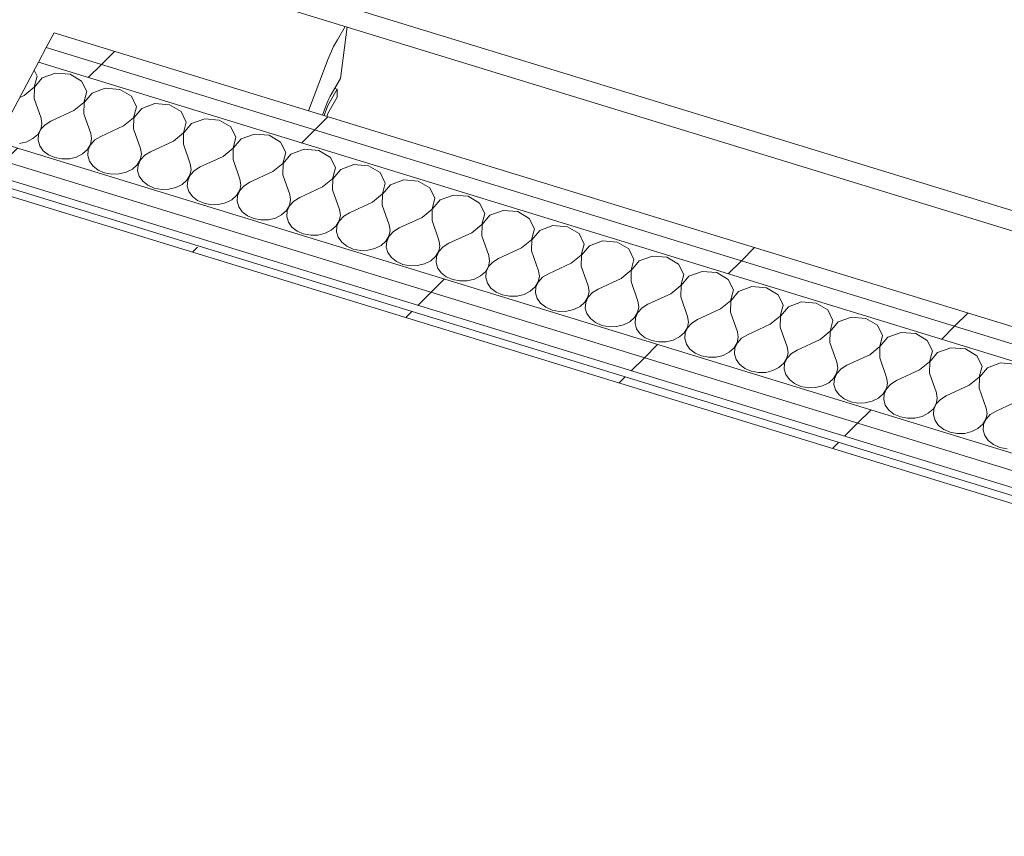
# Model space of a CAD drawing. Header units: millimetres. Extents: x -2220 to 52371, y -4077 to 6953.
# Tile 48 of 256: x 3514 to 4163, y -251 to 288. Entities that reach past the tile are written whole.
import ezdxf

# ---------------------------------------------------------------- set-up
doc = ezdxf.new("R2010")
doc.units = ezdxf.units.MM
doc.header["$MEASUREMENT"] = 0
doc.linetypes.add('Wipeout_Contour', pattern=[1000, 0, -1000])
doc.layers.add('Nuevo_08_E_Envans secs', color=7, linetype='Continuous')
doc.layers.add('Nuevo_09_EI_Mobiliari general', color=7, linetype='Continuous')
doc.layers.add('Nuevo_08_E_Envans secs_Pluma_Nº__1', color=7, linetype='Continuous', lineweight=5)
doc.layers.add('Nuevo_09_EI_Mobiliari general_Pluma_Nº__1', color=7, linetype='Continuous', lineweight=5)
for name, color, linetype, lineweight, true_color in [('Nuevo_08_E_Envans secs_Pluma_Nº__102', 7, 'Continuous', 5, 0xcccccc), ('Nuevo_08_E_Envans secs_Pluma_Nº__171', 171, 'Continuous', 13, 0xaaaaff), ('Nuevo_08_E_Envans secs_Pluma_Nº__177', 7, 'Continuous', 15, 0xf7e046)]:
    doc.layers.add(name, color=color, linetype=linetype, lineweight=lineweight, true_color=true_color)
pattern_1 = [(45, (0, 0), (-183.848, 183.848), [195, -65]), (45, (7e-14, 183.85), (-183.848, 183.848), [195, -65])]

# ---------------------------------------------------------------- blocks, each defined once
blk = doc.blocks.new('*X76')
at = {"layer": 'Nuevo_08_E_Envans secs_Pluma_Nº__102', "color": 254, "linetype": 'Continuous', "lineweight": 5, "true_color": 0xcccccc}
for p, q in [((3525.41, 250.86), (3523.48, 254.79)), ((3523.52, 243.64), (3525.41, 250.86)), ((3528.87, 249.79), (3523.65, 243.6)), ((3537.59, 252.97), (3528.87, 249.79)), ((3547.2, 252.19), (3537.59, 252.97)), ((3554.83, 247.68), (3547.2, 252.19)), ((3558.21, 240.79), (3554.83, 247.68)), ((3516.93, 238.26), (3523.52, 243.64)), ((3523.65, 243.6), (3523.49, 236.24)), ((3556.32, 233.57), (3558.21, 240.79)), ((3570.39, 242.91), (3561.67, 239.73)), ((3580, 242.13), (3570.39, 242.91)), ((3587.64, 237.61), (3580, 242.13)), ((3516.93, 238.26), (3514.01, 236.91)), ((3523.49, 236.24), (3528.04, 223.23)), ((3561.67, 239.73), (3556.46, 233.53)), ((3591.02, 230.72), (3587.64, 237.61)), ((3549.73, 228.19), (3534.6, 221.22)), ((3549.73, 228.19), (3556.32, 233.57)), ((3556.46, 233.53), (3556.29, 226.17)), ((3589.13, 223.5), (3591.02, 230.72)), ((3594.48, 229.66), (3589.26, 223.46)), ((3603.2, 232.84), (3594.48, 229.66)), ((3612.81, 232.06), (3603.2, 232.84)), ((3620.44, 227.55), (3612.81, 232.06)), ((3623.82, 220.65), (3620.44, 227.55)), ((3528.63, 219.55), (3528.04, 223.23)), ((3534.6, 221.22), (3530.81, 218.88)), ((3556.29, 226.17), (3560.84, 213.17)), ((3582.54, 218.12), (3589.13, 223.5)), ((3589.26, 223.46), (3589.1, 216.11)), ((3636, 222.77), (3627.28, 219.59)), ((3645.61, 221.99), (3636, 222.77)), ((3653.25, 217.48), (3645.61, 221.99)), ((3525.83, 212.5), (3527.87, 215.88)), ((3528.01, 215.84), (3526.4, 212.33)), ((3527.87, 215.88), (3528.63, 219.55)), ((3530.81, 218.88), (3528.01, 215.84)), ((3582.54, 218.12), (3567.4, 211.15)), ((3589.1, 216.11), (3593.65, 203.1)), ((3621.93, 213.44), (3623.82, 220.65)), ((3627.28, 219.59), (3622.06, 213.4)), ((3656.62, 210.59), (3653.25, 217.48)), ((3518.59, 207.63), (3522.66, 209.68)), ((3522.66, 209.68), (3525.83, 212.5)), ((3526.4, 212.33), (3526.12, 208.62)), ((3526.12, 208.62), (3527.18, 204.99)), ((3560.68, 205.81), (3561.43, 209.48)), ((3563.61, 208.81), (3560.81, 205.77)), ((3561.43, 209.48), (3560.84, 213.17)), ((3567.4, 211.15), (3563.61, 208.81)), ((3615.34, 208.05), (3600.21, 201.09)), ((3615.34, 208.05), (3621.93, 213.44)), ((3622.06, 213.4), (3621.9, 206.04)), ((3654.74, 203.37), (3656.62, 210.59)), ((3660.09, 209.52), (3654.87, 203.33)), ((3668.81, 212.7), (3660.09, 209.52)), ((3678.42, 211.92), (3668.81, 212.7)), ((3686.05, 207.41), (3678.42, 211.92)), ((3513.94, 206.5), (3518.59, 207.63)), ((3527.18, 204.99), (3529.5, 201.73)), ((3529.5, 201.73), (3532.9, 199.07)), ((3555.46, 199.62), (3558.64, 202.44)), ((3558.64, 202.44), (3560.68, 205.81)), ((3559.21, 202.26), (3558.92, 198.55)), ((3560.81, 205.77), (3559.21, 202.26)), ((3594.24, 199.41), (3593.65, 203.1)), ((3621.9, 206.04), (3626.45, 193.03)), ((3648.15, 197.99), (3654.74, 203.37)), ((3654.87, 203.33), (3654.71, 195.97)), ((3689.43, 200.52), (3686.05, 207.41)), ((3701.61, 202.64), (3692.89, 199.46)), ((3711.22, 201.86), (3701.61, 202.64)), ((3718.86, 197.34), (3711.22, 201.86)), ((3532.9, 199.07), (3537.13, 197.22)), ((3537.13, 197.22), (3541.87, 196.32)), ((3541.87, 196.32), (3546.74, 196.43)), ((3546.74, 196.43), (3551.39, 197.56)), ((3551.39, 197.56), (3555.46, 199.62)), ((3558.92, 198.55), (3559.98, 194.93)), ((3559.98, 194.93), (3562.3, 191.66)), ((3591.44, 192.37), (3593.48, 195.74)), ((3593.62, 195.7), (3592.01, 192.19)), ((3593.48, 195.74), (3594.24, 199.41)), ((3596.42, 198.74), (3593.62, 195.7)), ((3600.21, 201.09), (3596.42, 198.74)), ((3648.15, 197.99), (3633.01, 191.02)), ((3654.71, 195.97), (3659.26, 182.96)), ((3687.54, 193.3), (3689.43, 200.52)), ((3692.89, 199.46), (3687.67, 193.26)), ((3722.23, 190.45), (3718.86, 197.34)), ((3562.3, 191.66), (3565.71, 189)), ((3565.71, 189), (3569.94, 187.15)), ((3584.2, 187.5), (3588.26, 189.55)), ((3588.26, 189.55), (3591.44, 192.37)), ((3592.01, 192.19), (3591.73, 188.48)), ((3591.73, 188.48), (3592.79, 184.86)), ((3626.29, 185.67), (3627.04, 189.34)), ((3629.22, 188.68), (3626.42, 185.63)), ((3627.04, 189.34), (3626.45, 193.03)), ((3633.01, 191.02), (3629.22, 188.68)), ((3680.95, 187.92), (3687.54, 193.3)), ((3687.67, 193.26), (3687.51, 185.91)), ((3720.35, 183.24), (3722.23, 190.45)), ((3725.7, 189.39), (3720.48, 183.19)), ((3734.41, 192.57), (3725.7, 189.39)), ((3744.03, 191.79), (3734.41, 192.57)), ((3751.66, 187.28), (3744.03, 191.79)), ((3569.94, 187.15), (3574.67, 186.25)), ((3574.67, 186.25), (3579.55, 186.37)), ((3579.55, 186.37), (3584.2, 187.5)), ((3592.79, 184.86), (3595.11, 181.59)), ((3621.07, 179.48), (3624.25, 182.3)), ((3624.25, 182.3), (3626.29, 185.67)), ((3624.82, 182.13), (3624.53, 178.42)), ((3626.42, 185.63), (3624.82, 182.13)), ((3659.85, 179.28), (3659.26, 182.96)), ((3680.95, 187.92), (3665.82, 180.95)), ((3687.51, 185.91), (3692.06, 172.9)), ((3713.76, 177.85), (3720.35, 183.24)), ((3720.48, 183.19), (3720.32, 175.84)), ((3755.04, 180.38), (3751.66, 187.28)), ((3767.22, 182.5), (3758.5, 179.32)), ((3776.83, 181.72), (3767.22, 182.5)), ((3595.11, 181.59), (3598.51, 178.93)), ((3598.51, 178.93), (3602.74, 177.08)), ((3602.74, 177.08), (3607.48, 176.18)), ((3607.48, 176.18), (3612.35, 176.3)), ((3612.35, 176.3), (3617, 177.43)), ((3617, 177.43), (3621.07, 179.48)), ((3624.53, 178.42), (3625.59, 174.79)), ((3657.05, 172.23), (3659.09, 175.61)), ((3659.23, 175.57), (3657.62, 172.06)), ((3659.09, 175.61), (3659.85, 179.28)), ((3662.03, 178.61), (3659.23, 175.57)), ((3665.82, 180.95), (3662.03, 178.61)), ((3713.76, 177.85), (3698.62, 170.88)), ((3720.32, 175.84), (3724.86, 162.83)), ((3753.15, 173.17), (3755.04, 180.38)), ((3758.5, 179.32), (3753.28, 173.13)), ((3784.47, 177.21), (3776.83, 181.72)), ((3787.84, 170.32), (3784.47, 177.21)), ((3625.59, 174.79), (3627.91, 171.52)), ((3627.91, 171.52), (3631.32, 168.86)), ((3631.32, 168.86), (3635.55, 167.01)), ((3649.81, 167.36), (3653.87, 169.41)), ((3653.87, 169.41), (3657.05, 172.23)), ((3657.62, 172.06), (3657.34, 168.35)), ((3691.9, 165.54), (3692.65, 169.21)), ((3692.65, 169.21), (3692.06, 172.9)), ((3698.62, 170.88), (3694.83, 168.54)), ((3746.56, 167.78), (3753.15, 173.17)), ((3753.28, 173.13), (3753.12, 165.77)), ((3785.96, 163.1), (3787.84, 170.32)), ((3791.31, 169.25), (3786.09, 163.06)), ((3800.02, 172.44), (3791.31, 169.25)), ((3809.64, 171.65), (3800.02, 172.44)), ((3817.27, 167.14), (3809.64, 171.65)), ((3635.55, 167.01), (3640.28, 166.11)), ((3640.28, 166.11), (3645.16, 166.23)), ((3645.16, 166.23), (3649.81, 167.36)), ((3657.34, 168.35), (3658.4, 164.72)), ((3658.4, 164.72), (3660.72, 161.46)), ((3689.86, 162.17), (3691.9, 165.54)), ((3692.03, 165.5), (3690.43, 161.99)), ((3694.83, 168.54), (3692.03, 165.5)), ((3725.46, 159.14), (3724.86, 162.83)), ((3746.56, 167.78), (3731.43, 160.82)), ((3753.12, 165.77), (3757.67, 152.76)), ((3779.37, 157.72), (3785.96, 163.1)), ((3786.09, 163.06), (3785.93, 155.7)), ((3820.65, 160.25), (3817.27, 167.14)), ((3832.83, 162.37), (3824.11, 159.19)), ((3842.44, 161.59), (3832.83, 162.37)), ((3660.72, 161.46), (3664.12, 158.8)), ((3664.12, 158.8), (3668.35, 156.95)), ((3668.35, 156.95), (3673.08, 156.05)), ((3673.08, 156.05), (3677.96, 156.16)), ((3677.96, 156.16), (3682.61, 157.29)), ((3682.61, 157.29), (3686.68, 159.35)), ((3686.68, 159.35), (3689.86, 162.17)), ((3690.43, 161.99), (3690.14, 158.28)), ((3690.14, 158.28), (3691.2, 154.66)), ((3724.7, 155.47), (3725.46, 159.14)), ((3727.64, 158.47), (3724.84, 155.43)), ((3731.43, 160.82), (3727.64, 158.47)), ((3779.37, 157.72), (3764.23, 150.75)), ((3818.76, 153.03), (3820.65, 160.25)), ((3824.11, 159.19), (3818.89, 152.99)), ((3850.08, 157.08), (3842.44, 161.59)), ((3853.45, 150.18), (3850.08, 157.08)), ((3691.2, 154.66), (3693.52, 151.39)), ((3693.52, 151.39), (3696.92, 148.73)), ((3719.48, 149.28), (3722.66, 152.1)), ((3722.66, 152.1), (3724.7, 155.47)), ((3723.23, 151.92), (3722.95, 148.22)), ((3724.84, 155.43), (3723.23, 151.92)), ((3758.26, 149.07), (3757.67, 152.76)), ((3764.23, 150.75), (3760.44, 148.41)), ((3785.93, 155.7), (3790.47, 142.69)), ((3812.17, 147.65), (3818.76, 153.03)), ((3818.89, 152.99), (3818.73, 145.64)), ((3851.57, 142.97), (3853.45, 150.18)), ((3865.63, 152.3), (3856.92, 149.12)), ((3875.25, 151.52), (3865.63, 152.3)), ((3882.88, 147.01), (3875.25, 151.52)), ((3696.92, 148.73), (3701.16, 146.88)), ((3701.16, 146.88), (3705.89, 145.98)), ((3705.89, 145.98), (3710.77, 146.1)), ((3710.77, 146.1), (3715.42, 147.23)), ((3715.42, 147.23), (3719.48, 149.28)), ((3722.95, 148.22), (3724.01, 144.59)), ((3724.01, 144.59), (3726.33, 141.32)), ((3755.46, 142.03), (3757.51, 145.41)), ((3757.64, 145.36), (3756.04, 141.86)), ((3757.51, 145.41), (3758.26, 149.07)), ((3760.44, 148.41), (3757.64, 145.36)), ((3812.17, 147.65), (3797.04, 140.68)), ((3818.73, 145.64), (3823.28, 132.63)), ((3844.98, 137.58), (3851.57, 142.97)), ((3851.7, 142.93), (3851.54, 135.57)), ((3856.92, 149.12), (3851.7, 142.93)), ((3886.26, 140.11), (3882.88, 147.01)), ((3726.33, 141.32), (3729.73, 138.66)), ((3729.73, 138.66), (3733.96, 136.81)), ((3733.96, 136.81), (3738.69, 135.91)), ((3743.57, 136.03), (3748.22, 137.16)), ((3748.22, 137.16), (3752.29, 139.21)), ((3752.29, 139.21), (3755.46, 142.03)), ((3756.04, 141.86), (3755.75, 138.15)), ((3755.75, 138.15), (3756.81, 134.52)), ((3790.31, 135.34), (3791.07, 139.01)), ((3793.25, 138.34), (3790.44, 135.3)), ((3791.07, 139.01), (3790.47, 142.69)), ((3797.04, 140.68), (3793.25, 138.34)), ((3844.98, 137.58), (3829.84, 130.61)), ((3884.37, 132.9), (3886.26, 140.11)), ((3889.72, 139.05), (3884.5, 132.86)), ((3898.44, 142.23), (3889.72, 139.05)), ((3908.05, 141.45), (3898.44, 142.23)), ((3915.69, 136.94), (3908.05, 141.45)), ((3919.06, 130.05), (3915.69, 136.94)), ((3738.69, 135.91), (3743.57, 136.03)), ((3756.81, 134.52), (3759.13, 131.25)), ((3759.13, 131.25), (3762.53, 128.59)), ((3785.09, 129.14), (3788.27, 131.96)), ((3788.27, 131.96), (3790.31, 135.34)), ((3788.84, 131.79), (3788.56, 128.08)), ((3790.44, 135.3), (3788.84, 131.79)), ((3823.87, 128.94), (3823.28, 132.63)), ((3829.84, 130.61), (3826.05, 128.27)), ((3851.54, 135.57), (3856.08, 122.56)), ((3877.78, 127.51), (3884.37, 132.9)), ((3884.5, 132.86), (3884.34, 125.5)), ((3917.17, 122.83), (3919.06, 130.05)), ((3931.24, 132.17), (3922.53, 128.98)), ((3940.85, 131.38), (3931.24, 132.17)), ((3948.49, 126.87), (3940.85, 131.38)), ((3762.53, 128.59), (3766.76, 126.74)), ((3766.76, 126.74), (3771.5, 125.84)), ((3771.5, 125.84), (3776.38, 125.96)), ((3776.38, 125.96), (3781.03, 127.09)), ((3781.03, 127.09), (3785.09, 129.14)), ((3788.56, 128.08), (3789.61, 124.45)), ((3789.61, 124.45), (3791.93, 121.19)), ((3821.07, 121.9), (3823.12, 125.27)), ((3823.25, 125.23), (3821.65, 121.72)), ((3823.12, 125.27), (3823.87, 128.94)), ((3826.05, 128.27), (3823.25, 125.23)), ((3877.78, 127.51), (3862.64, 120.55)), ((3884.34, 125.5), (3888.89, 112.49)), ((3922.53, 128.98), (3917.31, 122.79)), ((3951.87, 119.98), (3948.49, 126.87)), ((3791.93, 121.19), (3795.34, 118.53)), ((3795.34, 118.53), (3799.57, 116.68)), ((3809.18, 115.89), (3813.83, 117.02)), ((3813.83, 117.02), (3817.9, 119.08)), ((3817.9, 119.08), (3821.07, 121.9)), ((3821.65, 121.72), (3821.36, 118.01)), ((3821.36, 118.01), (3822.42, 114.39)), ((3855.92, 115.2), (3856.68, 118.87)), ((3858.86, 118.2), (3856.05, 115.16)), ((3856.68, 118.87), (3856.08, 122.56)), ((3862.64, 120.55), (3858.86, 118.2)), ((3910.58, 117.45), (3895.45, 110.48)), ((3910.58, 117.45), (3917.17, 122.83)), ((3917.31, 122.79), (3917.15, 115.43)), ((3949.98, 112.76), (3951.87, 119.98)), ((3955.33, 118.92), (3950.11, 112.72)), ((3964.05, 122.1), (3955.33, 118.92)), ((3973.66, 121.32), (3964.05, 122.1)), ((3981.29, 116.81), (3973.66, 121.32)), ((3799.57, 116.68), (3804.3, 115.78)), ((3804.3, 115.78), (3809.18, 115.89)), ((3822.42, 114.39), (3824.74, 111.12)), ((3824.74, 111.12), (3828.14, 108.46)), ((3850.7, 109.01), (3853.88, 111.83)), ((3853.88, 111.83), (3855.92, 115.2)), ((3854.45, 111.65), (3854.17, 107.95)), ((3856.05, 115.16), (3854.45, 111.65)), ((3889.48, 108.81), (3888.89, 112.49)), ((3895.45, 110.48), (3891.66, 108.14)), ((3917.15, 115.43), (3921.69, 102.42)), ((3943.39, 107.38), (3949.98, 112.76)), ((3950.11, 112.72), (3949.95, 105.37)), ((3984.67, 109.91), (3981.29, 116.81)), ((3996.85, 112.03), (3988.14, 108.85)), ((4006.46, 111.25), (3996.85, 112.03)), ((4014.1, 106.74), (4006.46, 111.25)), ((3828.14, 108.46), (3832.37, 106.61)), ((3832.37, 106.61), (3837.11, 105.71)), ((3837.11, 105.71), (3841.99, 105.83)), ((3841.99, 105.83), (3846.64, 106.96)), ((3846.64, 106.96), (3850.7, 109.01)), ((3854.17, 107.95), (3855.22, 104.32)), ((3855.22, 104.32), (3857.54, 101.05)), ((3886.68, 101.76), (3888.73, 105.14)), ((3888.86, 105.09), (3887.25, 101.59)), ((3888.73, 105.14), (3889.48, 108.81)), ((3891.66, 108.14), (3888.86, 105.09)), ((3943.39, 107.38), (3928.25, 100.41)), ((3949.95, 105.37), (3954.5, 92.36)), ((3982.78, 102.7), (3984.67, 109.91)), ((3988.14, 108.85), (3982.92, 102.66)), ((4017.48, 99.85), (4014.1, 106.74)), ((3857.54, 101.05), (3860.95, 98.39)), ((3860.95, 98.39), (3865.18, 96.54)), ((3879.44, 96.89), (3883.51, 98.94)), ((3883.51, 98.94), (3886.68, 101.76)), ((3887.25, 101.59), (3886.97, 97.88)), ((3886.97, 97.88), (3888.03, 94.25)), ((3921.53, 95.07), (3922.29, 98.74)), ((3924.47, 98.07), (3921.66, 95.03)), ((3922.29, 98.74), (3921.69, 102.42)), ((3928.25, 100.41), (3924.47, 98.07)), ((3976.19, 97.31), (3982.78, 102.7)), ((3982.92, 102.66), (3982.76, 95.3)), ((4015.59, 92.63), (4017.48, 99.85)), ((4020.94, 98.78), (4015.72, 92.59)), ((4029.66, 101.96), (4020.94, 98.78)), ((4039.27, 101.18), (4029.66, 101.96)), ((4046.9, 96.67), (4039.27, 101.18)), ((3865.18, 96.54), (3869.91, 95.64)), ((3869.91, 95.64), (3874.79, 95.76)), ((3874.79, 95.76), (3879.44, 96.89)), ((3888.03, 94.25), (3890.35, 90.99)), ((3890.35, 90.99), (3893.75, 88.32)), ((3916.31, 88.87), (3919.49, 91.69)), ((3919.49, 91.69), (3921.53, 95.07)), ((3920.06, 91.52), (3919.78, 87.81)), ((3921.66, 95.03), (3920.06, 91.52)), ((3955.09, 88.67), (3954.5, 92.36)), ((3976.19, 97.31), (3961.06, 90.34)), ((3982.76, 95.3), (3987.3, 82.29)), ((4009, 87.25), (4015.59, 92.63)), ((4015.72, 92.59), (4015.56, 85.23)), ((4050.28, 89.78), (4046.9, 96.67)), ((4062.46, 91.9), (4053.75, 88.71)), ((4072.07, 91.11), (4062.46, 91.9)), ((4079.71, 86.6), (4072.07, 91.11)), ((3893.75, 88.32), (3897.98, 86.47)), ((3897.98, 86.47), (3902.72, 85.57)), ((3902.72, 85.57), (3907.6, 85.69)), ((3907.6, 85.69), (3912.24, 86.82)), ((3912.24, 86.82), (3916.31, 88.87)), ((3919.78, 87.81), (3920.83, 84.19)), ((3952.29, 81.63), (3954.34, 85)), ((3954.47, 84.96), (3952.86, 81.45)), ((3954.34, 85), (3955.09, 88.67)), ((3957.27, 88), (3954.47, 84.96)), ((3961.06, 90.34), (3957.27, 88)), ((4009, 87.25), (3993.86, 80.28)), ((4015.56, 85.23), (4020.11, 72.22)), ((4048.39, 82.56), (4050.28, 89.78)), ((4053.75, 88.71), (4048.53, 82.52)), ((4083.09, 79.71), (4079.71, 86.6)), ((3920.83, 84.19), (3923.15, 80.92)), ((3923.15, 80.92), (3926.56, 78.26)), ((3926.56, 78.26), (3930.79, 76.41)), ((3945.05, 76.75), (3949.12, 78.81)), ((3949.12, 78.81), (3952.29, 81.63)), ((3952.86, 81.45), (3952.58, 77.74)), ((3987.14, 74.93), (3987.89, 78.6)), ((3990.08, 77.93), (3987.27, 74.89)), ((3987.89, 78.6), (3987.3, 82.29)), ((3993.86, 80.28), (3990.08, 77.93)), ((4041.8, 77.18), (4048.39, 82.56)), ((4048.53, 82.52), (4048.36, 75.16)), ((4081.2, 72.49), (4083.09, 79.71)), ((4086.55, 78.65), (4081.33, 72.45)), ((4095.27, 81.83), (4086.55, 78.65)), ((4104.88, 81.05), (4095.27, 81.83)), ((4112.51, 76.54), (4104.88, 81.05)), ((3930.79, 76.41), (3935.52, 75.51)), ((3935.52, 75.51), (3940.4, 75.63)), ((3940.4, 75.63), (3945.05, 76.75)), ((3952.58, 77.74), (3953.64, 74.12)), ((3953.64, 74.12), (3955.96, 70.85)), ((3981.92, 68.74), (3985.1, 71.56)), ((3985.1, 71.56), (3987.14, 74.93)), ((3987.27, 74.89), (3985.67, 71.38)), ((4020.7, 68.54), (4020.11, 72.22)), ((4041.8, 77.18), (4026.67, 70.21)), ((4048.36, 75.16), (4052.91, 62.16)), ((4074.61, 67.11), (4081.2, 72.49)), ((4081.33, 72.45), (4081.17, 65.1)), ((4115.89, 69.64), (4112.51, 76.54)), ((4128.07, 71.76), (4119.35, 68.58)), ((4137.68, 70.98), (4128.07, 71.76)), ((3955.96, 70.85), (3959.36, 68.19)), ((3959.36, 68.19), (3963.59, 66.34)), ((3963.59, 66.34), (3968.33, 65.44)), ((3968.33, 65.44), (3973.2, 65.56)), ((3973.2, 65.56), (3977.85, 66.69)), ((3977.85, 66.69), (3981.92, 68.74)), ((3985.67, 71.38), (3985.39, 67.68)), ((3985.39, 67.68), (3986.44, 64.05)), ((4019.95, 64.87), (4020.7, 68.54)), ((4022.88, 67.87), (4020.08, 64.83)), ((4026.67, 70.21), (4022.88, 67.87)), ((4074.61, 67.11), (4059.47, 60.14)), ((4081.17, 65.1), (4085.72, 52.09)), ((4114, 62.43), (4115.89, 69.64)), ((4119.35, 68.58), (4114.14, 62.39)), ((4145.32, 66.47), (4137.68, 70.98)), ((4148.7, 59.58), (4145.32, 66.47)), ((3986.44, 64.05), (3988.76, 60.78)), ((3988.76, 60.78), (3992.17, 58.12)), ((4010.66, 56.62), (4014.73, 58.67)), ((4014.73, 58.67), (4017.9, 61.49)), ((4017.9, 61.49), (4019.95, 64.87)), ((4018.47, 61.32), (4018.19, 57.61)), ((4020.08, 64.83), (4018.47, 61.32)), ((4052.75, 54.8), (4053.5, 58.47)), ((4053.5, 58.47), (4052.91, 62.16)), ((4059.47, 60.14), (4055.69, 57.8)), ((4107.41, 57.04), (4114, 62.43)), ((4114.14, 62.39), (4113.97, 55.03)), ((4146.81, 52.36), (4148.7, 59.58)), ((4152.16, 58.51), (4146.94, 52.32)), ((4160.88, 61.69), (4152.16, 58.51)), ((4170.49, 60.91), (4160.88, 61.69)), ((3992.17, 58.12), (3996.4, 56.27)), ((3996.4, 56.27), (4001.13, 55.37)), ((4001.13, 55.37), (4006.01, 55.49)), ((4006.01, 55.49), (4010.66, 56.62)), ((4018.19, 57.61), (4019.25, 53.98)), ((4019.25, 53.98), (4021.57, 50.72)), ((4050.71, 51.43), (4052.75, 54.8)), ((4052.88, 54.76), (4051.28, 51.25)), ((4055.69, 57.8), (4052.88, 54.76)), ((4086.31, 48.4), (4085.72, 52.09)), ((4107.41, 57.04), (4092.28, 50.07)), ((4113.97, 55.03), (4118.52, 42.02)), ((4140.22, 46.98), (4146.81, 52.36)), ((4146.94, 52.32), (4146.78, 44.96)), ((4021.57, 50.72), (4024.97, 48.06)), ((4024.97, 48.06), (4029.2, 46.2)), ((4029.2, 46.2), (4033.94, 45.3)), ((4038.81, 45.42), (4043.46, 46.55)), ((4043.46, 46.55), (4047.53, 48.6)), ((4047.53, 48.6), (4050.71, 51.43)), ((4051.28, 51.25), (4050.99, 47.54)), ((4050.99, 47.54), (4052.05, 43.92)), ((4085.56, 44.73), (4086.31, 48.4)), ((4088.49, 47.73), (4085.69, 44.69)), ((4092.28, 50.07), (4088.49, 47.73)), ((4140.22, 46.98), (4125.08, 40.01)), ((4033.94, 45.3), (4038.81, 45.42)), ((4052.05, 43.92), (4054.37, 40.65)), ((4054.37, 40.65), (4057.78, 37.99)), ((4080.34, 38.54), (4083.51, 41.36)), ((4083.51, 41.36), (4085.56, 44.73)), ((4084.08, 41.18), (4083.8, 37.47)), ((4085.69, 44.69), (4084.08, 41.18)), ((4119.11, 38.33), (4118.52, 42.02)), ((4125.08, 40.01), (4121.3, 37.66)), ((4146.78, 44.96), (4151.33, 31.95)), ((4057.78, 37.99), (4062.01, 36.14)), ((4062.01, 36.14), (4066.74, 35.24)), ((4066.74, 35.24), (4071.62, 35.36)), ((4071.62, 35.36), (4076.27, 36.48)), ((4076.27, 36.48), (4080.34, 38.54)), ((4083.8, 37.47), (4084.86, 33.85)), ((4084.86, 33.85), (4087.18, 30.58)), ((4116.32, 31.29), (4118.36, 34.66)), ((4118.49, 34.62), (4116.89, 31.11)), ((4118.36, 34.66), (4119.11, 38.33)), ((4121.3, 37.66), (4118.49, 34.62)), ((4173.02, 36.91), (4157.89, 29.94)), ((4087.18, 30.58), (4090.58, 27.92)), ((4090.58, 27.92), (4094.81, 26.07)), ((4094.81, 26.07), (4099.55, 25.17)), ((4104.42, 25.29), (4109.07, 26.42)), ((4109.07, 26.42), (4113.14, 28.47)), ((4113.14, 28.47), (4116.32, 31.29)), ((4116.89, 31.11), (4116.6, 27.41)), ((4116.6, 27.41), (4117.66, 23.78)), ((4151.16, 24.6), (4151.92, 28.27)), ((4154.1, 27.6), (4151.3, 24.56)), ((4151.92, 28.27), (4151.33, 31.95)), ((4157.89, 29.94), (4154.1, 27.6)), ((4099.55, 25.17), (4104.42, 25.29)), ((4117.66, 23.78), (4119.98, 20.51)), ((4119.98, 20.51), (4123.39, 17.85)), ((4145.95, 18.4), (4149.12, 21.22)), ((4149.12, 21.22), (4151.16, 24.6)), ((4149.69, 21.05), (4149.41, 17.34)), ((4151.3, 24.56), (4149.69, 21.05)), ((4123.39, 17.85), (4127.62, 16)), ((4127.62, 16), (4132.35, 15.1)), ((4132.35, 15.1), (4137.23, 15.22)), ((4137.23, 15.22), (4141.88, 16.35)), ((4141.88, 16.35), (4145.95, 18.4)), ((4149.41, 17.34), (4150.47, 13.71)), ((4150.47, 13.71), (4152.79, 10.45)), ((4152.79, 10.45), (4156.19, 7.79)), ((4156.19, 7.79), (4160.42, 5.94)), ((4160.42, 5.94), (4165.16, 5.03))]:
    blk.add_line(p, q, dxfattribs=at)
blk = doc.blocks.new('Elem Sección_68_1')
at = {"layer": 'Nuevo_08_E_Envans secs', "lineweight": 0}
blk.add_blockref('*X76', (0, 0), dxfattribs=at)
at = {"color": 254, "linetype": 'Wipeout_Contour', "lineweight": 0, "ltscale": 16806.987749}
blk.add_wipeout([(3498.49, 207.62), (3493.32, 197.88), (4893.87, -231.92), (4899.03, -222.19)], dxfattribs=at).dxf.layer = 'Nuevo_08_E_Envans secs'
at = {"layer": 'Nuevo_08_E_Envans secs_Pluma_Nº__177', "linetype": 'Continuous', "lineweight": 15, "true_color": 0xf7e046}
h = blk.add_hatch(dxfattribs=at)
h.set_pattern_fill('Panellat_HPL_0001', color=53, style=0, pattern_type=2)
h.set_pattern_definition(pattern_1)
h.paths.add_polyline_path([(3498.49, 207.62), (3493.32, 197.88), (4893.87, -231.92), (4899.03, -222.19)])
at = {"color": 254, "linetype": 'Wipeout_Contour', "lineweight": 0, "ltscale": 16786.19087}
blk.add_wipeout([(3493.32, 197.88), (3488.16, 188.15), (4888.71, -241.66), (4893.87, -231.92)], dxfattribs=at).dxf.layer = 'Nuevo_08_E_Envans secs'
at = {"layer": 'Nuevo_08_E_Envans secs_Pluma_Nº__177', "linetype": 'Continuous', "lineweight": 15, "true_color": 0xf7e046}
h = blk.add_hatch(dxfattribs=at)
h.set_pattern_fill('Panellat_HPL_0001', color=53, style=0, pattern_type=2)
h.set_pattern_definition(pattern_1)
h.paths.add_polyline_path([(3493.32, 197.88), (3488.16, 188.15), (4888.71, -241.66), (4893.87, -231.92)])
at = {"color": 254, "linetype": 'Wipeout_Contour', "lineweight": 0, "ltscale": 16761.505306}
blk.add_wipeout([(4886.32, -246.16), (3485.78, 183.65), (3483.4, 179.16), (4883.94, -250.65)], dxfattribs=at).dxf.layer = 'Nuevo_08_E_Envans secs'
at = {"layer": 'Nuevo_08_E_Envans secs_Pluma_Nº__171', "linetype": 'Continuous', "lineweight": 13, "true_color": 0xaaaaff}
h = blk.add_hatch(dxfattribs=at)
h.set_pattern_fill('Panellat_HPL_0001', color=161, style=0, pattern_type=2)
h.set_pattern_definition(pattern_1)
h.paths.add_polyline_path([(4886.32, -246.16), (3485.78, 183.65), (3483.4, 179.16), (4883.94, -250.65)])
at = {"color": 254, "linetype": 'Wipeout_Contour', "lineweight": 0, "ltscale": 16963.366018}
blk.add_wipeout([(4937.14, -150.27), (3536.6, 279.54), (3531.44, 269.8), (4931.98, -160.01)], dxfattribs=at).dxf.layer = 'Nuevo_08_E_Envans secs'
at = {"layer": 'Nuevo_08_E_Envans secs_Pluma_Nº__177', "linetype": 'Continuous', "lineweight": 15, "true_color": 0xf7e046}
h = blk.add_hatch(dxfattribs=at)
h.set_pattern_fill('Panellat_HPL_0001', color=53, style=0, pattern_type=2)
h.set_pattern_definition(pattern_1)
h.paths.add_polyline_path([(4937.14, -150.27), (3536.6, 279.54), (3531.44, 269.8), (4931.98, -160.01)])
at = {"color": 254, "linetype": 'Wipeout_Contour', "lineweight": 0, "ltscale": 16941.903792}
blk.add_wipeout([(3531.44, 269.8), (3526.28, 260.06), (4926.82, -169.74), (4931.98, -160.01)], dxfattribs=at).dxf.layer = 'Nuevo_08_E_Envans secs'
at = {"layer": 'Nuevo_08_E_Envans secs_Pluma_Nº__177', "linetype": 'Continuous', "lineweight": 15, "true_color": 0xf7e046}
h = blk.add_hatch(dxfattribs=at)
h.set_pattern_fill('Panellat_HPL_0001', color=53, style=0, pattern_type=2)
h.set_pattern_definition(pattern_1)
h.paths.add_polyline_path([(3531.44, 269.8), (3526.28, 260.06), (4926.82, -169.74), (4931.98, -160.01)])
at = {"layer": 'Nuevo_08_E_Envans secs_Pluma_Nº__1', "color": 7, "linetype": 'Continuous', "lineweight": 5}
for p, q in [((3536.6, 279.54), (4937.14, -150.27)), ((3531.44, 269.8), (4931.98, -160.01)), ((3526.28, 260.06), (4926.82, -169.74)), ((3498.49, 207.62), (4899.03, -222.19)), ((3493.32, 197.88), (4893.87, -231.92)), ((3485.78, 183.65), (4886.32, -246.16)), ((3488.16, 188.15), (4888.71, -241.66)), ((3483.4, 179.16), (4883.94, -250.65))]:
    blk.add_line(p, q, dxfattribs=at)
at = {"layer": 'Nuevo_08_E_Envans secs_Pluma_Nº__1', "color": 7, "linetype": 'Continuous', "lineweight": 5, "flags": 128}
blk.add_lwpolyline([(3536.6, 279.54), (3531.44, 269.8), (3526.28, 260.06), (3503.25, 216.61), (3498.49, 207.62)], dxfattribs=at)
blk = doc.blocks.new('Elem Sección_69_1')
at = {"layer": 'Nuevo_09_EI_Mobiliari general_Pluma_Nº__1', "color": 7, "linetype": 'Continuous', "lineweight": 5}
for p, q in [((5408.09, -218.18), (2455.66, 687.89)), ((5408.09, -231.65), (2455.66, 674.41))]:
    blk.add_line(p, q, dxfattribs=at)
blk = doc.blocks.new('Elem Sección_70_1')
at = {"layer": 'Nuevo_09_EI_Mobiliari general_Pluma_Nº__1', "color": 7, "linetype": 'Continuous', "lineweight": 5}
for p, q in [((3234.05, 383.11), (3240.86, 395.05)), ((3688.32, 296.12), (3240.86, 395.05)), ((3228.07, 370.66), (3231.6, 378.6)), ((3231.6, 378.6), (3234.05, 383.11)), ((3226.27, 365.97), (3228.07, 370.66)), ((3199.81, 296.67), (3226.27, 365.97)), ((3723.47, 274.9), (3728.53, 283.78)), ((3729.84, 283.38), (3725.48, 249.42)), ((3721.02, 270.39), (3723.47, 274.9)), ((3717.49, 262.45), (3721.02, 270.39)), ((3715.69, 257.76), (3717.49, 262.45)), ((3704.35, 228.06), (3715.69, 257.76)), ((3725.48, 249.42), (3718.77, 237.63)), ((3717.19, 231.48), (3723.43, 242.44)), ((3723.43, 242.44), (3721.72, 242.82)), ((3723.43, 242.44), (3723.43, 237.05)), ((3717.84, 235.94), (3716.52, 232.97)), ((3723.43, 237.05), (3717.28, 226.34)), ((3718.77, 237.63), (3717.84, 235.94)), ((3715.85, 231.21), (3713.57, 225.23)), ((3714.67, 224.89), (3717.19, 231.48)), ((3716.52, 232.97), (3715.85, 231.21)), ((3717.28, 226.34), (3716.52, 224.33))]:
    blk.add_line(p, q, dxfattribs=at)

msp = doc.modelspace()

# ---------------------------------------------------------------- block references
at = {"layer": 'Nuevo_08_E_Envans secs', "lineweight": 0}
msp.add_blockref('Elem Sección_68_1', (0, 0), dxfattribs=at)

# ---------------------------------------------------------------- next in the draw order: block references
at = {"layer": 'Nuevo_09_EI_Mobiliari general', "lineweight": 0}
for name in ['Elem Sección_69_1', 'Elem Sección_70_1']:
    msp.add_blockref(name, (0, 0), dxfattribs=at)

doc.saveas('drawing.dxf')
